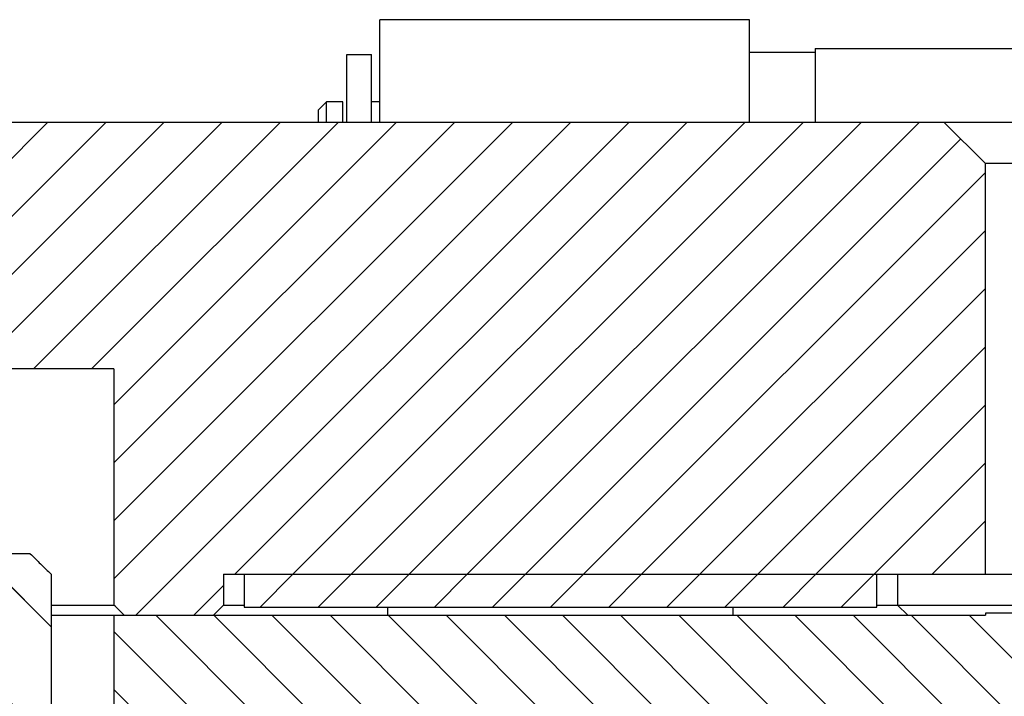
# Model space of a CAD drawing. Extents: x -1763 to 4575, y -3429 to 1051.
# Tile 134 of 193: x 3232 to 3256, y -2462 to -2446. Entities that reach past the tile are written whole.
import ezdxf

# ---------------------------------------------------------------- set-up
doc = ezdxf.new("R2010")
doc.units = 0
doc.linetypes.add('DASHED', pattern=[15, 7, -8])
doc.layers.get('0').update_dxf_attribs({"linetype": 'CONTINUOUS'})
doc.layers.add('1', color=7, linetype='CONTINUOUS')
pattern_1 = [(135, (0, 0), (-1.4142136, -1.4142136), [])]
pattern_2 = [(225, (0, 0), (0.70710678, -0.70710678), [])]

# ---------------------------------------------------------------- blocks, each defined once
blk = doc.blocks.new('Z-STACK', base_point=(-660.966, -2613.082))
at = {"linetype": 'CONTINUOUS'}
h = blk.add_hatch(dxfattribs=at)
h.set_pattern_fill('USER', color=1, angle=225, pattern_type=0)
h.set_pattern_definition(pattern_2)
edge = h.paths.add_edge_path()
edge.add_line((3223.311, -2450.268), (3223.311, -2454.268))
edge.add_line((3223.311, -2454.268), (3234.24, -2454.268))
edge.add_line((3234.24, -2454.268), (3234.24, -2460.018))
edge.add_spline(control_points=[(3234.24, -2460.018), (3234.282, -2460.06), (3234.367, -2460.143), (3234.452, -2460.227), (3234.494, -2460.268)], knot_values=[0, 0, 0, 0, 0.178396, 0.356792, 0.356792, 0.356792, 0.356792], degree=3, periodic=0)
edge.add_line((3234.494, -2460.268), (3235.311, -2460.268))
edge.add_line((3235.311, -2460.268), (3236.661, -2460.268))
edge.add_line((3236.661, -2460.268), (3236.911, -2460.018))
edge.add_line((3236.911, -2460.018), (3236.911, -2459.268))
edge.add_line((3236.911, -2459.268), (3237.411, -2459.268))
edge.add_line((3237.411, -2459.268), (3240.911, -2459.268))
edge.add_line((3240.911, -2459.268), (3242.911, -2459.268))
edge.add_line((3242.911, -2459.268), (3247.311, -2459.268))
edge.add_line((3247.311, -2459.268), (3249.311, -2459.268))
edge.add_line((3249.311, -2459.268), (3252.811, -2459.268))
edge.add_line((3252.811, -2459.268), (3253.311, -2459.268))
edge.add_line((3253.311, -2459.268), (3255.451, -2459.268))
edge.add_line((3255.451, -2459.268), (3255.451, -2449.268))
edge.add_line((3255.451, -2449.268), (3254.451, -2448.268))
edge.add_line((3254.451, -2448.268), (3225.311, -2448.268))
edge.add_line((3225.311, -2448.268), (3223.311, -2450.268))
h = blk.add_hatch(dxfattribs=at)
h.set_pattern_fill('USER', color=4, scale=2, angle=135, pattern_type=0)
h.set_pattern_definition(pattern_1)
edge = h.paths.add_edge_path()
edge.add_line((3220.446, -2487.268), (3232.712, -2487.268))
edge.add_line((3232.712, -2487.268), (3232.712, -2459.268))
edge.add_spline(control_points=[(3232.712, -2459.268), (3232.627, -2459.185), (3232.457, -2459.018), (3232.287, -2458.852), (3232.202, -2458.768)], knot_values=[0, 0, 0, 0, 0.35694, 0.71388, 0.71388, 0.71388, 0.71388], degree=3, periodic=0)
edge.add_line((3232.202, -2458.768), (3220.959, -2458.768))
edge.add_spline(control_points=[(3220.959, -2458.768), (3220.873, -2458.852), (3220.703, -2459.019), (3220.532, -2459.185), (3220.446, -2459.268)], knot_values=[0, 0, 0, 0, 0.358121, 0.716243, 0.716243, 0.716243, 0.716243], degree=3, periodic=0)
edge.add_line((3220.446, -2459.268), (3220.446, -2487.268))
h = blk.add_hatch(dxfattribs=at)
h.set_pattern_fill('USER', color=1, angle=225, pattern_type=0)
h.set_pattern_definition(pattern_2)
h.paths.add_polyline_path([(3252.811, -2459.268), (3249.311, -2459.268), (3247.311, -2459.268), (3242.911, -2459.268), (3240.911, -2459.268), (3237.411, -2459.268), (3237.411, -2460.068), (3239.761, -2460.068), (3240.391, -2460.068), (3241.509, -2460.068), (3241.803, -2460.068), (3242.153, -2460.068), (3242.206, -2460.068), (3242.314, -2460.068), (3244.061, -2460.068), (3252.811, -2460.068)])
h = blk.add_hatch(dxfattribs=at)
h.set_pattern_fill('USER', color=3, angle=135, pattern_type=0)
h.set_pattern_definition([(135, (0, 0), (-0.70710678, -0.70710678), [])])
h.paths.add_polyline_path([(3262.982, -2463.768), (3262.459, -2463.768), (3262.263, -2463.768), (3262.261, -2463.768), (3262.141, -2463.768), (3262.141, -2463.818), (3260.541, -2463.818), (3260.541, -2463.768), (3260.467, -2463.768), (3259.601, -2463.768), (3259.601, -2463.818), (3258.001, -2463.818), (3258.001, -2463.768), (3257.07, -2463.768), (3257.061, -2463.768), (3257.061, -2463.818), (3255.461, -2463.818), (3255.461, -2463.768), (3255.274, -2463.768), (3255.078, -2463.768), (3254.521, -2463.768), (3254.521, -2463.818), (3252.921, -2463.818), (3252.921, -2463.768), (3251.981, -2463.768), (3251.981, -2463.818), (3250.381, -2463.818), (3250.381, -2463.768), (3249.886, -2463.768), (3249.69, -2463.768), (3249.441, -2463.768), (3249.441, -2463.818), (3247.841, -2463.818), (3247.841, -2463.768), (3246.901, -2463.768), (3246.901, -2463.818), (3245.301, -2463.818), (3245.301, -2463.768), (3245.066, -2463.768), (3244.684, -2463.768), (3244.498, -2463.768), (3244.361, -2463.768), (3244.361, -2463.818), (3242.761, -2463.818), (3242.761, -2463.768), (3242.702, -2463.768), (3242.506, -2463.768), (3242.237, -2463.768), (3241.855, -2463.768), (3241.821, -2463.768), (3241.821, -2463.818), (3240.221, -2463.818), (3240.221, -2463.768), (3239.874, -2463.768), (3239.492, -2463.768), (3239.281, -2463.768), (3239.11, -2463.768), (3238.914, -2463.768), (3238.645, -2463.768), (3238.285, -2463.768), (3238.263, -2463.768), (3237.882, -2463.768), (3237.681, -2463.768), (3237.5, -2463.768), (3237.407, -2463.768), (3237.314, -2463.768), (3237.118, -2463.768), (3237.053, -2463.768), (3237.045, -2463.768), (3236.741, -2463.768), (3236.663, -2463.768), (3236.282, -2463.768), (3235.9, -2463.768), (3235.78, -2463.768), (3235.518, -2463.768), (3235.322, -2463.768), (3235.141, -2463.768), (3235.053, -2463.768), (3234.671, -2463.768), (3234.24, -2463.768), (3234.24, -2460.268), (3234.494, -2460.268), (3235.311, -2460.268), (3236.661, -2460.268), (3237.561, -2460.268), (3240.911, -2460.268), (3249.311, -2460.268), (3253.561, -2460.268), (3255.451, -2460.268), (3255.451, -2460.218), (3293.291, -2460.218), (3293.291, -2460.268), (3293.291, -2463.768), (3292.621, -2463.768), (3292.368, -2463.768), (3291.021, -2463.768), (3290.081, -2463.768), (3290.081, -2463.818), (3288.481, -2463.818), (3288.481, -2463.768), (3287.541, -2463.768), (3287.541, -2463.818), (3285.941, -2463.818), (3285.941, -2463.768), (3285.001, -2463.768), (3285.001, -2463.818), (3283.401, -2463.818), (3283.401, -2463.768), (3282.461, -2463.768), (3282.461, -2463.818), (3282.161, -2463.818), (3281.161, -2463.818), (3280.861, -2463.818), (3280.861, -2463.768), (3279.921, -2463.768), (3279.921, -2463.818), (3279.621, -2463.818), (3278.621, -2463.818), (3278.321, -2463.818), (3278.321, -2463.768), (3277.381, -2463.768), (3277.381, -2463.818), (3277.081, -2463.818), (3276.081, -2463.818), (3275.781, -2463.818), (3275.781, -2463.768), (3274.841, -2463.768), (3274.841, -2463.818), (3273.241, -2463.818), (3273.241, -2463.768), (3272.301, -2463.768), (3272.301, -2463.818), (3270.701, -2463.818), (3270.701, -2463.768), (3269.761, -2463.768), (3269.761, -2463.818), (3268.161, -2463.818), (3268.161, -2463.768), (3267.221, -2463.768), (3267.221, -2463.818), (3265.621, -2463.818), (3265.621, -2463.768), (3265.332, -2463.768), (3264.877, -2463.768), (3264.681, -2463.768), (3264.681, -2463.818), (3263.081, -2463.818), (3263.081, -2463.768)])
at = {"layer": '1', "linetype": 'CONTINUOUS'}
h = blk.add_hatch(dxfattribs=at)
h.set_pattern_fill('USER', color=4, scale=2, angle=135, pattern_type=0)
h.set_pattern_definition(pattern_1)
h.paths.add_polyline_path([(3232.712, -2487.068), (3232.712, -2459.068), (3232.202, -2458.568), (3220.959, -2458.568), (3220.446, -2459.068), (3220.446, -2487.068)])
at = {"color": 7, "linetype": 'CONTINUOUS'}
for p, q in [((3249.711, -2445.768), (3240.711, -2445.768)), ((3240.711, -2448.268), (3240.711, -2445.768)), ((3249.711, -2446.568), (3249.711, -2445.768)), ((3251.311, -2446.468), (3251.311, -2446.568)), ((3251.311, -2446.468), (3266.811, -2446.468)), ((3239.911, -2446.618), (3240.511, -2446.618)), ((3239.911, -2448.268), (3239.911, -2446.618)), ((3240.511, -2447.768), (3240.511, -2446.618)), ((3251.311, -2446.568), (3249.711, -2446.568)), ((3249.711, -2447.768), (3249.711, -2446.568)), ((3251.311, -2446.568), (3251.311, -2448.268)), ((3239.211, -2447.968), (3239.411, -2447.768)), ((3239.411, -2448.268), (3239.411, -2447.768)), ((3239.811, -2447.768), (3239.411, -2447.768)), ((3239.811, -2448.268), (3239.811, -2447.768)), ((3240.711, -2447.768), (3240.511, -2447.768)), ((3240.511, -2448.268), (3240.511, -2447.768)), ((3249.711, -2448.268), (3249.711, -2447.768)), ((3239.211, -2447.968), (3239.211, -2448.268)), ((3254.451, -2448.268), (3225.311, -2448.268)), ((3255.451, -2449.268), (3254.451, -2448.268)), ((3259.451, -2448.268), (3254.451, -2448.268)), ((3255.451, -2459.268), (3255.451, -2449.268)), ((3259.451, -2449.268), (3255.451, -2449.268)), ((3234.24, -2454.268), (3223.311, -2454.268)), ((3234.24, -2454.268), (3234.24, -2460.018)), ((3236.911, -2459.268), (3236.911, -2460.018)), ((3236.911, -2459.268), (3237.411, -2459.268)), ((3237.411, -2459.268), (3240.911, -2459.268)), ((3237.411, -2459.268), (3240.911, -2459.268)), ((3237.411, -2459.268), (3237.411, -2460.068)), ((3240.911, -2459.268), (3242.911, -2459.268)), ((3240.911, -2459.268), (3242.911, -2459.268)), ((3242.911, -2459.268), (3247.311, -2459.268)), ((3242.911, -2459.268), (3247.311, -2459.268)), ((3247.311, -2459.268), (3249.311, -2459.268)), ((3247.311, -2459.268), (3249.311, -2459.268)), ((3249.311, -2459.268), (3252.811, -2459.268)), ((3249.311, -2459.268), (3252.811, -2459.268)), ((3252.811, -2459.268), (3253.311, -2459.268)), ((3252.811, -2460.068), (3252.811, -2459.268)), ((3253.311, -2459.268), (3255.451, -2459.268)), ((3253.311, -2459.268), (3253.311, -2460.018)), ((3255.451, -2459.268), (3259.451, -2459.268)), ((3232.712, -2460.018), (3234.24, -2460.018)), ((3236.911, -2460.018), (3236.661, -2460.268)), ((3236.911, -2460.018), (3237.411, -2460.018)), ((3237.411, -2460.068), (3239.761, -2460.068)), ((3239.761, -2460.068), (3240.391, -2460.068)), ((3240.391, -2460.068), (3241.509, -2460.068)), ((3241.509, -2460.068), (3241.803, -2460.068)), ((3241.803, -2460.068), (3242.153, -2460.068)), ((3242.153, -2460.068), (3242.206, -2460.068)), ((3242.206, -2460.068), (3242.314, -2460.068)), ((3242.314, -2460.068), (3244.061, -2460.068)), ((3244.061, -2460.068), (3252.811, -2460.068)), ((3252.811, -2460.018), (3253.311, -2460.018)), ((3253.311, -2460.018), (3253.561, -2460.268)), ((3253.311, -2460.018), (3261.478, -2460.018)), ((3232.712, -2460.268), (3234.24, -2460.268)), ((3234.24, -2460.268), (3234.494, -2460.268)), ((3234.494, -2460.268), (3235.311, -2460.268)), ((3234.494, -2460.268), (3235.311, -2460.268)), ((3235.311, -2460.268), (3236.661, -2460.268)), ((3235.311, -2460.268), (3236.661, -2460.268)), ((3236.661, -2460.268), (3237.561, -2460.268)), ((3237.561, -2460.268), (3240.911, -2460.268)), ((3240.911, -2460.268), (3249.311, -2460.268)), ((3249.311, -2460.268), (3253.561, -2460.268)), ((3253.561, -2460.268), (3255.451, -2460.268)), ((3293.291, -2460.218), (3255.451, -2460.218)), ((3255.451, -2460.218), (3255.451, -2460.268))]:
    blk.add_line(p, q, dxfattribs=at)
at = {"color": 7, "linetype": 'DASHED'}
for p, q in [((3249.711, -2445.768), (3240.711, -2445.768)), ((3240.711, -2448.268), (3240.711, -2445.768)), ((3249.711, -2446.568), (3249.711, -2445.768)), ((3251.311, -2446.468), (3251.311, -2446.568)), ((3251.311, -2446.468), (3266.811, -2446.468)), ((3239.911, -2446.618), (3240.511, -2446.618)), ((3239.911, -2448.268), (3239.911, -2446.618)), ((3240.511, -2447.768), (3240.511, -2446.618)), ((3249.711, -2447.768), (3249.711, -2446.568)), ((3251.311, -2446.568), (3249.711, -2446.568)), ((3249.711, -2447.768), (3249.711, -2446.568)), ((3249.711, -2447.768), (3249.711, -2446.568)), ((3251.311, -2446.568), (3251.311, -2448.268)), ((3239.211, -2447.968), (3239.411, -2447.768)), ((3239.411, -2448.268), (3239.411, -2447.768)), ((3239.811, -2447.768), (3239.411, -2447.768)), ((3239.811, -2448.268), (3239.811, -2447.768)), ((3240.511, -2448.268), (3240.511, -2447.768)), ((3240.511, -2448.268), (3240.511, -2447.768)), ((3240.711, -2447.768), (3240.511, -2447.768)), ((3240.511, -2448.268), (3240.511, -2447.768)), ((3249.711, -2448.268), (3249.711, -2447.768)), ((3249.711, -2448.268), (3249.711, -2447.768)), ((3249.711, -2448.268), (3249.711, -2447.768)), ((3239.211, -2447.968), (3239.211, -2448.268)), ((3239.761, -2460.068), (3240.391, -2460.068)), ((3240.391, -2460.068), (3241.509, -2460.068)), ((3241.509, -2460.068), (3241.803, -2460.068)), ((3241.803, -2460.068), (3242.153, -2460.068)), ((3242.153, -2460.068), (3242.206, -2460.068)), ((3242.206, -2460.068), (3242.314, -2460.068)), ((3242.314, -2460.068), (3244.061, -2460.068)), ((3232.712, -2460.268), (3234.24, -2460.268)), ((3234.24, -2460.268), (3234.494, -2460.268)), ((3236.661, -2460.268), (3237.561, -2460.268)), ((3237.561, -2460.268), (3240.911, -2460.268)), ((3240.911, -2460.268), (3249.311, -2460.268)), ((3249.311, -2460.268), (3253.561, -2460.268)), ((3253.561, -2460.268), (3255.451, -2460.268))]:
    blk.add_line(p, q, dxfattribs=at)
at = {"color": 4, "linetype": 'CONTINUOUS'}
for p, q in [((3232.202, -2458.768), (3220.959, -2458.768)), ((3232.712, -2459.268), (3232.712, -2487.268))]:
    blk.add_line(p, q, dxfattribs=at)
at = {"color": 1, "linetype": 'CONTINUOUS'}
for p, q in [((3240.911, -2460.268), (3240.911, -2460.068)), ((3249.311, -2460.268), (3249.311, -2460.068))]:
    blk.add_line(p, q, dxfattribs=at)
at = {"color": 3, "linetype": 'CONTINUOUS'}
blk.add_line((3234.24, -2460.268), (3234.24, -2463.768), dxfattribs=at)
at = {"color": 4, "linetype": 'CONTINUOUS'}
blk.add_open_spline([(3232.202, -2458.768), (3232.287, -2458.852), (3232.372, -2458.935), (3232.457, -2459.018), (3232.542, -2459.102), (3232.626, -2459.185), (3232.712, -2459.268)], degree=3, knots=[0, 0, 0, 0, 0.3569399, 0.3569399, 0.3569399, 0.7138798, 0.7138798, 0.7138798, 0.7138798], dxfattribs=at)
at = {"color": 7, "linetype": 'CONTINUOUS'}
blk.add_open_spline([(3234.494, -2460.268), (3234.452, -2460.227), (3234.409, -2460.185), (3234.367, -2460.143), (3234.324, -2460.102), (3234.282, -2460.06), (3234.24, -2460.018)], degree=3, knots=[0, 0, 0, 0, 0.178396, 0.178396, 0.178396, 0.3567919, 0.3567919, 0.3567919, 0.3567919], dxfattribs=at)

msp = doc.modelspace()

# ---------------------------------------------------------------- block references
at = {"layer": '1'}
msp.add_blockref('Z-STACK', (-660.966, -2613.082), dxfattribs=at)

doc.saveas('drawing.dxf')
